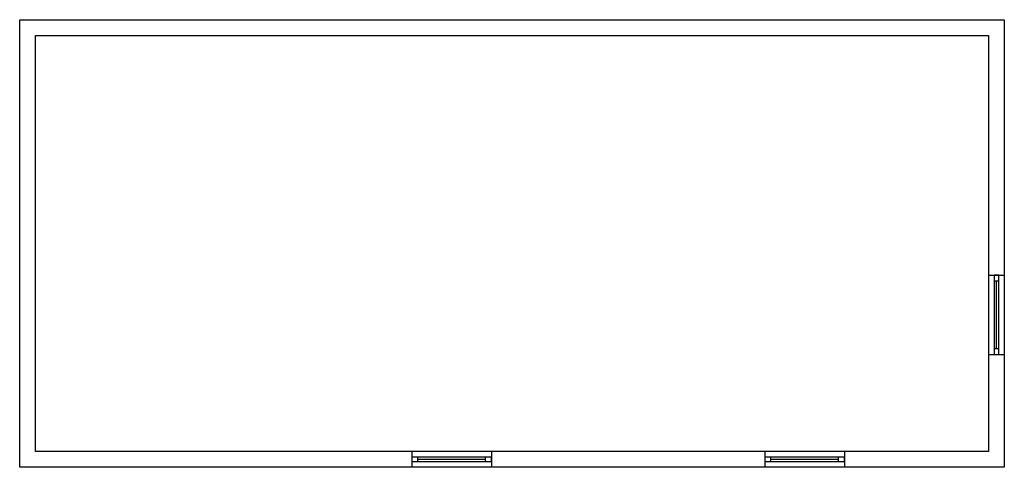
# Model space of a CAD drawing. Header units: metres. Extents: x -11.1 to 3.8, y -6.5 to 0.2.
import ezdxf

# ---------------------------------------------------------------- set-up
doc = ezdxf.new("R2010")
doc.units = ezdxf.units.M
doc.header["$MEASUREMENT"] = 0
for name, color, linetype in [('72_EGR_INSERT', 7, 'Continuous'), ('72_EGR_ROOM5_D2_WALL', 7, 'Continuous'), ('72_EGR_ROOM5_D2_WALLELEMENT', 7, 'Continuous')]:
    doc.layers.add(name, color=color, linetype=linetype)

# ---------------------------------------------------------------- blocks, each defined once
blk = doc.blocks.new('242e203a-37aa-4701-951d-5ed83f52dd36')
at = {"layer": '72_EGR_ROOM5_D2_WALL'}
for points in [[(-0.12, 0.12, 0), (14.746, 0.12, 0)], [(0.12, -0.12, 0), (14.506, -0.12, 0)]]:
    blk.add_polyline3d(points, dxfattribs=at)
blk = doc.blocks.new('81ae99a7-fec1-4476-bec1-8e53de87ba2b')
at = {"layer": '72_EGR_ROOM5_D2_WALL'}
for points in [[(-0.12, 0.12, 0), (6.635, 0.12, 0)], [(3.735, -0.12, 0), (3.735, 0.12, 0)], [(4.935, -0.12, 0), (4.935, 0.12, 0)], [(0.12, -0.12, 0), (6.395, -0.12, 0)]]:
    blk.add_polyline3d(points, dxfattribs=at)
blk = doc.blocks.new('303244aa-a029-42d1-be5f-95e4670af100')
at = {"layer": '72_EGR_ROOM5_D2_WALL'}
for points in [[(-0.12, 0.12, 0), (14.746, 0.12, 0)], [(2.294, -0.12, 0), (2.294, 0.12, 0)], [(3.494, -0.12, 0), (3.494, 0.12, 0)], [(7.624, -0.12, 0), (7.624, 0.12, 0)], [(8.824, -0.12, 0), (8.824, 0.12, 0)], [(0.12, -0.12, 0), (14.506, -0.12, 0)]]:
    blk.add_polyline3d(points, dxfattribs=at)
blk = doc.blocks.new('dabfad7a-6574-401b-a713-02549a6ee3bd')
at = {"layer": '72_EGR_ROOM5_D2_WALL'}
for points in [[(-0.12, 0.12, 0), (6.635, 0.12, 0)], [(0.12, -0.12, 0), (6.395, -0.12, 0)]]:
    blk.add_polyline3d(points, dxfattribs=at)
blk = doc.blocks.new('e8e9a4be-eb4c-48cd-be41-019857cecea0')
at = {"layer": '72_EGR_ROOM5_D2_WALLELEMENT'}
blk.add_polyline3d([(-0.6, -0.035, 0), (0.6, -0.035, 0), (0.6, 0.035, 0), (-0.6, 0.035, 0)], close=True, dxfattribs=at)
for points in [[(-0.51, -0.035, 0), (-0.51, 0.035, 0)], [(-0.51, 0, 0), (0.51, 0, 0)], [(0.51, -0.035, 0), (0.51, 0.035, 0)]]:
    blk.add_polyline3d(points, dxfattribs=at)
blk = doc.blocks.new('053f97b2-9891-4972-87c1-d1a5d6b62fc1')
at = {"layer": '72_EGR_ROOM5_D2_WALLELEMENT'}
blk.add_blockref('e8e9a4be-eb4c-48cd-be41-019857cecea0', (0, 0), dxfattribs=at)
blk = doc.blocks.new('20ad41a0-02f6-4adc-aed6-0377bef7f0e3')
at = {"layer": '72_EGR_ROOM5_D2_WALLELEMENT'}
blk.add_polyline3d([(-0.6, -0.035, 0), (0.6, -0.035, 0), (0.6, 0.035, 0), (-0.6, 0.035, 0)], close=True, dxfattribs=at)
for points in [[(-0.51, -0.035, 0), (-0.51, 0.035, 0)], [(-0.51, 0, 0), (0.51, 0, 0)], [(0.51, -0.035, 0), (0.51, 0.035, 0)]]:
    blk.add_polyline3d(points, dxfattribs=at)
blk = doc.blocks.new('c4dbf960-f39e-4fcd-b737-e1b8b82b3503')
at = {"layer": '72_EGR_ROOM5_D2_WALLELEMENT'}
blk.add_blockref('20ad41a0-02f6-4adc-aed6-0377bef7f0e3', (0, 0), dxfattribs=at)
blk = doc.blocks.new('173cde9b-ed39-47a9-b541-09cd644cb373')
at = {"layer": '72_EGR_ROOM5_D2_WALLELEMENT'}
blk.add_polyline3d([(-0.6, -0.035, 0), (0.6, -0.035, 0), (0.6, 0.035, 0), (-0.6, 0.035, 0)], close=True, dxfattribs=at)
for points in [[(-0.51, -0.035, 0), (-0.51, 0.035, 0)], [(-0.51, 0, 0), (0.51, 0, 0)], [(0.51, -0.035, 0), (0.51, 0.035, 0)]]:
    blk.add_polyline3d(points, dxfattribs=at)
blk = doc.blocks.new('1e8a19de-78a1-4ae3-8cff-3df66715e595')
at = {"layer": '72_EGR_ROOM5_D2_WALLELEMENT'}
blk.add_blockref('173cde9b-ed39-47a9-b541-09cd644cb373', (0, 0), dxfattribs=at)

msp = doc.modelspace()

# ---------------------------------------------------------------- block references
at = {"layer": '72_EGR_INSERT'}
msp.add_blockref('242e203a-37aa-4701-951d-5ed83f52dd36', (-10.951, 0.12), dxfattribs=at)
for name, p, rotation in [('dabfad7a-6574-401b-a713-02549a6ee3bd', (-10.951, -6.395), 89.99999999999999), ('81ae99a7-fec1-4476-bec1-8e53de87ba2b', (3.675, 0.12), 270), ('1e8a19de-78a1-4ae3-8cff-3df66715e595', (3.675, -4.215), 89.99999999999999), ('303244aa-a029-42d1-be5f-95e4670af100', (3.675, -6.395), 180), ('053f97b2-9891-4972-87c1-d1a5d6b62fc1', (-4.549, -6.395), 360), ('c4dbf960-f39e-4fcd-b737-e1b8b82b3503', (0.781, -6.395), 360)]:
    msp.add_blockref(name, p, dxfattribs=dict(at, rotation=rotation))

doc.saveas('drawing.dxf')
